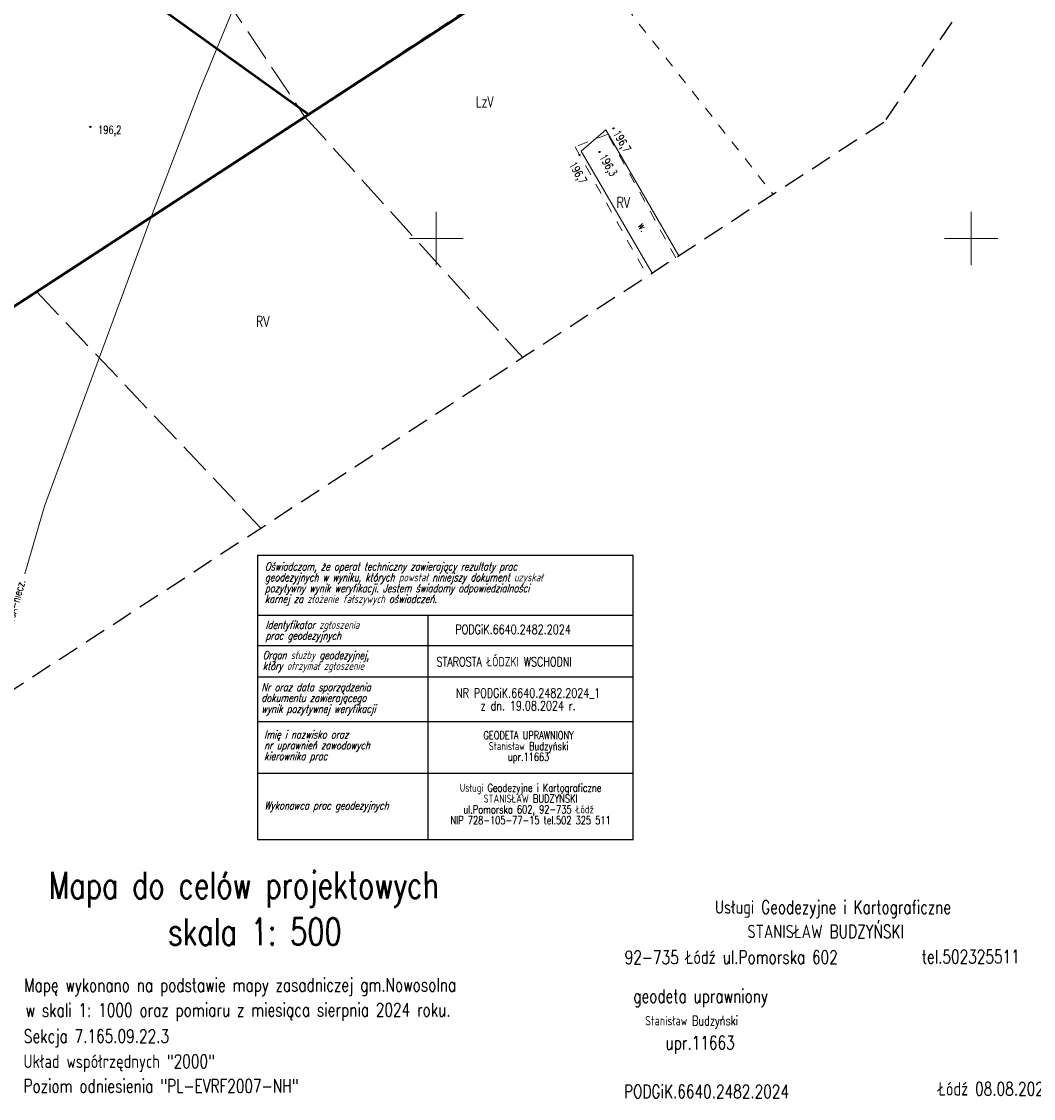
# Model space of a CAD drawing. Header units: centimetres. Extents: x 7405865 to 7407304, y 5744803 to 5745352.
# Tile 3 of 18: x 7406061 to 7406156, y 5745070 to 5745170. Entities that reach past the tile are written whole.
import ezdxf
from ezdxf.enums import TextEntityAlignment as Align

# ---------------------------------------------------------------- set-up
doc = ezdxf.new("R2010")
doc.units = ezdxf.units.CM
doc.header["$LTSCALE"] = 2
doc.header["$MEASUREMENT"] = 0
for name, pattern in [('0', [1.5, 1, -0.5]), ('2217', [2, 1.5, -0.5]), ('2218', [1, 0.5, -0.5]), ('PHANTOM2', [1.25, 0.625, -0.125, 0.125, -0.125, 0.125, -0.125])]:
    doc.linetypes.add(name, pattern=pattern)
for name, color, linetype in [('dane', 7, 'Continuous'), ('DZIALKI', 98, 'Continuous'), ('final', 7, 'Continuous'), ('KONTURY', 98, '2217'), ('KONTURY-OPIS', 98, '2217'), ('MDCP_nowa', 7, 'Continuous'), ('MPZP', 70, 'Continuous'), ('pieczatka', 1, 'Continuous'), ('ROW', 142, 'Continuous'), ('RZEDNE', 7, 'Continuous'), ('SIATKA', 7, 'Continuous'), ('UZYTKI', 98, '2218'), ('UZYTKI-OPIS', 98, '2218'), ('WODOC-OPIS', 5, 'Continuous'), ('WODOCIAG', 5, 'Continuous'), ('zakres', 7, '0')]:
    doc.layers.add(name, color=color, linetype=linetype)
doc.layers.add('TEREN', color=250, linetype='Continuous', lineweight=13)
doc.styles.add('STYL_ARIAL', font='simplex', dxfattribs={"width": 0.75, "oblique": 0.1})

# ---------------------------------------------------------------- blocks, each defined once
blk = doc.blocks.new('SURS')
at = {"color": 0}
blk.add_circle((0, 0), 0.05, dxfattribs=at)
blk = doc.blocks.new('A$7E8815FB1995')
at = {"layer": 'DZIALKI', "color": 7, "lineweight": 18}
blk.add_line((-54.04, -165.81), (20.4, -117.3), dxfattribs=at)
at = {"layer": 'KONTURY', "color": 3, "linetype": '2217', "lineweight": 18}
for p, q in [((-33.17, -107.38), (-12.32, -138.59)), ((-12.32, -138.59), (8.09, -161.13)), ((-37.38, -154.96), (-16.39, -177.08))]:
    blk.add_line(p, q, dxfattribs=at)
at = {"layer": 'pieczatka', "color": 1, "lineweight": 25}
for p, q in [((18.41, -179.61), (-16.7, -179.61)), ((-16.7, -179.61), (-16.7, -199.98)), ((18.41, -199.98), (18.41, -179.61)), ((-16.7, -185.21), (18.41, -185.21)), ((-0.8, -185.21), (-0.8, -206.18)), ((-16.7, -188.03), (18.41, -188.03)), ((-16.7, -190.95), (18.41, -190.95)), ((-16.7, -195.15), (18.41, -195.15)), ((-16.7, -199.98), (-16.7, -206.18)), ((-16.7, -199.98), (18.41, -199.98)), ((18.41, -206.18), (18.41, -199.98)), ((-16.7, -206.18), (18.41, -206.18))]:
    blk.add_line(p, q, dxfattribs=at)
at = {"layer": 'ROW', "color": 7, "lineweight": 18}
for p, q in [((13.54, -141.83), (15.86, -139.85)), ((15.86, -139.85), (22.68, -151.63)), ((20.19, -153.25), (13.54, -141.83))]:
    blk.add_line(p, q, dxfattribs=at)
at = {"layer": 'SIATKA', "color": 7, "lineweight": 18}
for p, q in [((0, -152.5), (0, -147.5)), ((50, -152.5), (50, -147.5)), ((-2.5, -150), (2.5, -150)), ((47.5, -150), (52.5, -150))]:
    blk.add_line(p, q, dxfattribs=at)
at = {"layer": 'UZYTKI', "color": 86, "linetype": '2218', "lineweight": 18}
for p, q in [((12.8, -122.09), (-12.32, -138.59)), ((12.8, -122.09), (31.5, -145.87)), ((16.04, -140.25), (12.97, -141.44)), ((22.39, -151.81), (16.04, -140.25)), ((12.97, -141.44), (19.75, -153.53))]:
    blk.add_line(p, q, dxfattribs=at)
at = {"layer": 'WODOCIAG', "color": 5, "lineweight": 18}
for p, q in [((-22.1, -136.11), (-18.57, -127.52)), ((-26.44, -147.4), (-22.1, -136.11)), ((-31.16, -160.24), (-26.44, -147.4)), ((-36.64, -175.02), (-31.16, -160.24)), ((-38.46, -181.33), (-36.64, -175.02))]:
    blk.add_line(p, q, dxfattribs=at)
at = {"layer": 'zakres', "color": 7, "linetype": '0', "lineweight": 25}
for p, q in [((97.09, -57.81), (41.83, -139.14)), ((41.83, -139.14), (-62.97, -207.44))]:
    blk.add_line(p, q, dxfattribs=at)
at = {"layer": 'RZEDNE', "color": 7}
for p in [(-32.34, -139.56), (16.56, -139.7), (15.27, -141.91), (13.4, -142.18)]:
    blk.add_blockref('SURS', p, dxfattribs=at)
at = {"layer": 'dane', "color": 7, "style": 'STYL_ARIAL', "width": 0.75}
for s, p in [('PODGiK.6640.2482.2024', (1.78, -187.23)), ('STAROSTA ŁÓDZKI WSCHODNI', (0.02, -190.25))]:
    blk.add_text(s, height=0.875, dxfattribs=at).set_placement(p, align=Align.BOTTOM_LEFT)
for s, p in [('NR PODGiK.6640.2482.2024_1', (8.59, -192.92)), ('z dn. 19.08.2024 r.', (8.59, -194.1))]:
    blk.add_text(s, height=0.875, dxfattribs=at).set_placement(p, align=Align.CENTER)
at = {"layer": 'final', "color": 7, "style": 'STYL_ARIAL', "width": 0.75}
for s, height, p in [('Mapa do celów projektowych', 2.5, (-36.24, -209.2)), ('skala 1: 500', 2.5, (-25.08, -213.54)), ('92-735 Łódź ul.Pomorska 602', 1.25, (17.61, -216.56)), ('tel.502325511', 1.25, (45.39, -216.5)), ('Mapę wykonano na podstawie mapy zasadniczej gm.Nowosolna', 1.25, (-38.53, -219.16)), ('geodeta uprawniony', 1.25, (18.42, -220.18)), ('w skali 1: 1000 oraz pomiaru z miesiąca sierpnia 2024 roku.', 1.25, (-38.4, -221.49)), ('Stanisław Budzyński', 0.875, (19.53, -222.67)), ('Sekcja 7.165.09.22.3', 1.25, (-38.56, -223.93)), ('upr.11663', 1.25, (21.43, -224.54)), ('Łódź 08.08.2024 r.', 1.25, (46.92, -228.85))]:
    blk.add_text(s, height=height, rotation=0.0573, dxfattribs=at).set_placement(p, align=Align.TOP_LEFT)
for s, p in [('Usługi Geodezyjne i Kartograficzne', (26.06, -211.86)), ('STANISŁAW BUDZYŃSKI', (29.09, -214.14)), ('Układ współrzędnych "2000"', (-38.59, -226.28)), ('Poziom odniesienia "PL-EVRF2007-NH"', (-38.59, -228.58)), ('PODGiK.6640.2482.2024', (17.55, -229.1))]:
    blk.add_text(s, height=1.25, dxfattribs=at).set_placement(p, align=Align.TOP_LEFT)
at = {"layer": 'KONTURY-OPIS', "color": 3, "style": 'STYL_ARIAL', "width": 0.75}
for p in [(16.86, -146.13), (-16.85, -157.25)]:
    blk.add_text('RV', height=1, dxfattribs=at).set_placement(p, align=Align.TOP_LEFT)
at = {"layer": 'pieczatka', "color": 1, "style": 'STYL_ARIAL', "oblique": 15, "width": 0.75}
for s, p in [('Oświadczam, że operat techniczny zawierający rezultaty prac', (-16.02, -181.02)), ('geodezyjnych w wyniku, których powstał niniejszy dokument uzyskał', (-16.02, -182.04)), ('pozytywny wynik weryfikacji. Jestem świadomy odpowiedzialności ', (-16.02, -183.05)), ('karnej za złożenie fałszywych oświadczeń.', (-16.02, -184.06)), ('Identyfikator zgłoszenia', (-15.96, -186.48)), ('prac geodezyjnych', (-15.96, -187.49)), ('Organ służby geodezyjnej,', (-16.22, -189.31)), ('który otrzymał zgłoszenie', (-16.22, -190.32)), ('Nr oraz data sporządzenia', (-16.35, -192.3)), ('dokumentu zawierającego', (-16.35, -193.31)), ('wynik pozytywnej weryfikacji', (-16.35, -194.32)), ('Imię i nazwisko oraz', (-16.08, -196.73)), ('nr uprawnień zawodowych', (-16.08, -197.74)), ('kierownika prac', (-16.08, -198.75)), ('Wykonawca prac geodezyjnych', (-16.07, -203.37))]:
    blk.add_text(s, height=0.75, dxfattribs=at).set_placement(p)
at = {"layer": 'pieczatka', "color": 7, "style": 'STYL_ARIAL', "width": 0.75}
for s, p in [('GEODETA UPRAWNIONY', (8.63, -196.8)), ('Stanisław Budzyński', (8.63, -197.81)), ('upr.11663', (8.63, -198.82)), ('Usługi Geodezyjne i Kartograficzne', (8.82, -201.71)), ('STANISŁAW BUDZYŃSKI', (8.82, -202.72)), ('ul.Pomorska 602, 92-735 Łódź ', (8.82, -203.73)), ('NIP 728-105-77-15 tel.502 325 511', (8.82, -204.74))]:
    blk.add_text(s, height=0.75, dxfattribs=at).set_placement(p, align=Align.CENTER)
at = {"layer": 'ROW', "color": 7, "style": 'STYL_ARIAL', "width": 0.75}
blk.add_text('w.', height=0.75, rotation=300.2375, dxfattribs=at).set_placement((19.33, -148.93), align=Align.MIDDLE_CENTER)
at = {"layer": 'RZEDNE', "color": 7, "style": 'STYL_ARIAL', "width": 0.75}
blk.add_text('196,2', height=0.75, dxfattribs=at).set_placement((-30.53, -139.84), align=Align.MIDDLE_CENTER)
for s, rotation, p in [('196,7', 300.0727, (17.38, -140.91)), ('196,3', 300.2375, (16.09, -143.13)), ('196,7', 300.2375, (13.26, -143.85))]:
    blk.add_text(s, height=0.75, rotation=rotation, dxfattribs=at).set_placement(p, align=Align.MIDDLE_CENTER)
at = {"layer": 'UZYTKI-OPIS', "color": 86, "style": 'STYL_ARIAL', "width": 0.75}
blk.add_text('LzV', height=1, dxfattribs=at).set_placement((3.69, -136.71), align=Align.TOP_LEFT)
at = {"layer": 'WODOC-OPIS', "color": 5, "style": 'STYL_ARIAL', "width": 0.75}
blk.add_text('woA-niecz.', height=0.75, rotation=73.9699, dxfattribs=at).set_placement((-39.35, -183.92), align=Align.MIDDLE_CENTER)

msp = doc.modelspace()

# ---------------------------------------------------------------- linework, layer by layer
at = {"layer": 'MPZP', "lineweight": 50}
for points in [[(7406050.406, 5745305.534), (7406155.404, 5745234.23), (7406120.4, 5745182.7), (7406045.96, 5745134.19), (7406007.358, 5745194.311)], [(7406008.029, 5745259.634), (7406035.198, 5745199.517), (7406088.04, 5745161.612)]]:
    msp.add_lwpolyline(points, dxfattribs=at)
at = {"layer": 'TEREN', "color": 6, "linetype": 'PHANTOM2', "ltscale": 5, "true_color": 0xff0fff}
msp.add_lwpolyline([(7406155.406, 5745234.233, 0.2, 0.2, 0), (7406120.4, 5745182.7, 0.2, 0.2, 0), (7406045.96, 5745134.19, 0.2, 0.2, 0), (7406002.62, 5745201.69, 0.2, 0.2, 0), (7406012.1, 5745303.37, 0.2, 0.2, 0)], format="xyseb", dxfattribs=at)

# ---------------------------------------------------------------- block references
at = {"layer": 'MDCP_nowa'}
msp.add_blockref('A$7E8815FB1995', (7406100, 5745300), dxfattribs=at)

doc.saveas('drawing.dxf')
